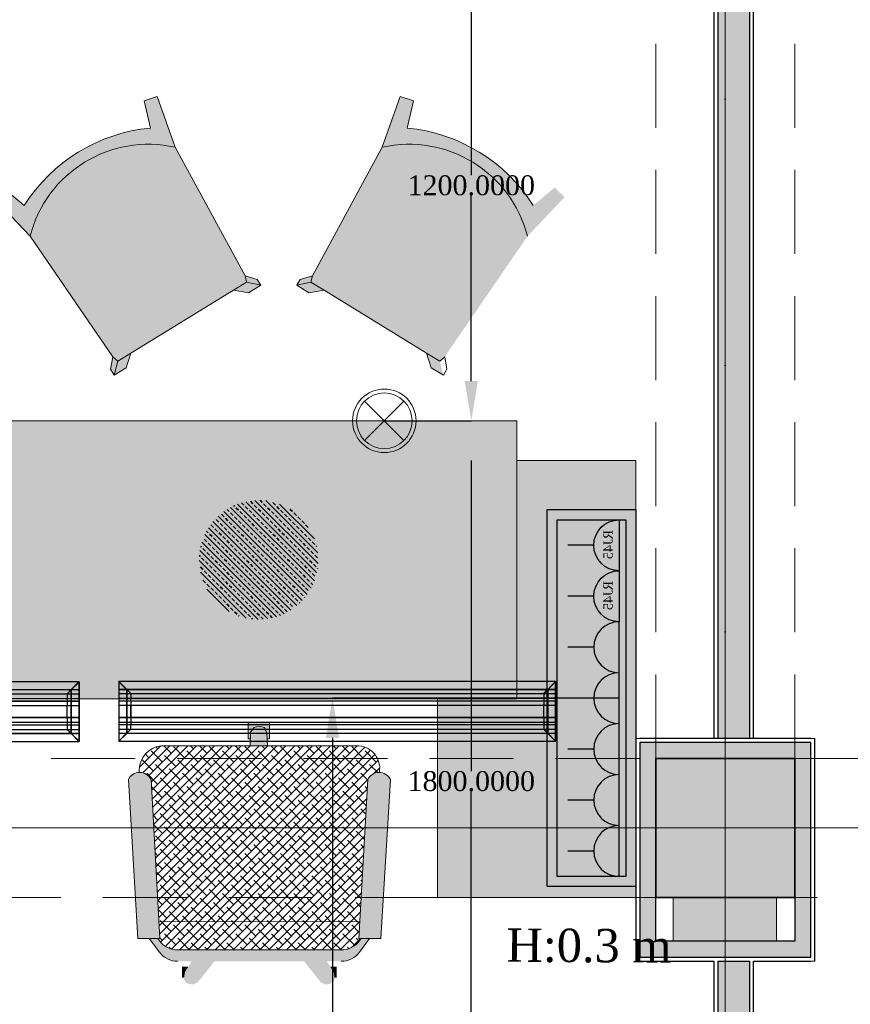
# Model space of a CAD drawing. Header units: millimetres. Extents: x 0 to 88385, y 0 to 41127.
# Tile 118 of 244: x 71455 to 73546, y 14219 to 16698. Entities that reach past the tile are written whole.
import ezdxf
from ezdxf.enums import TextEntityAlignment as Align

# ---------------------------------------------------------------- set-up
doc = ezdxf.new("R2010")
doc.units = ezdxf.units.MM
doc.header["$MEASUREMENT"] = 0
doc.linetypes.add('Dot & Dashed', pattern=[670.277762, 317.5, -176.388889, 0, -176.388874])
doc.linetypes.add('Hidden', pattern=[317.5, 211.666667, -105.833333])
for name, color, linetype in [('- განათება', 7, 'Continuous'), ('- მექანიკური ნაწილი', 7, 'Continuous'), ('- საშტეფცელო როზეტები', 7, 'Continuous'), ('Edges', 7, 'Continuous'), ('New_Structural - Bearing', 7, 'Continuous'), ('Structural - Bearing', 7, 'Continuous'), ('Structural - Grid', 7, 'Continuous')]:
    doc.layers.add(name, color=color, linetype=linetype)
for name, color, linetype, lineweight, true_color in [('New_2D Drafting - General_Pen_No__102', 7, 'Continuous', 13, 0xcccccc), ('New_2D Drafting - General_Pen_No__154', 7, 'Continuous', 20, 0xbd8b17), ('New_2D Drafting - General_Pen_No__161', 7, 'Continuous', 13, 0x6a6a6a), ('New_2D Drafting - General_Pen_No__5', 7, 'Continuous', 25, 0x40a5ff), ('New_2D Drafting - General_Pen_No__62', 7, 'Continuous', 20, 0xaaaaaa), ('New_2D Drafting - General_Pen_No__81', 7, 'Continuous', 20, 0x6a6a6a), ('New_2D Drafting - General_Pen_No__82', 7, 'Continuous', 20, 0xaaaaaa), ('New_Interior - Lamp_Pen_No__77', 7, 'Continuous', 20, 0xffeb28), ('New_Structural - Bearing_Pen_No__255', 7, 'Continuous', 13, 0xe8e8e8), ('New_Structural - Bearing_Pen_No__5', 7, 'Continuous', 25, 0x40a5ff), ('New_Structural - Bearing_Pen_No__57', 7, 'Continuous', 25, 0xdcd214), ('Structural - Bearing_Pen_No__161', 7, 'Continuous', 13, 0x6a6a6a), ('Structural - Bearing_Pen_No__28', 7, 'Continuous', 35, 0xa80f02), ('Structural - Bearing_Pen_No__81', 7, 'Continuous', 20, 0x6a6a6a), ('Structural - Grid_Pen_No__81', 7, 'Continuous', 20, 0x6a6a6a)]:
    doc.layers.add(name, color=color, linetype=linetype, lineweight=lineweight, true_color=true_color)
for name, color, linetype, lineweight in [('New_2D Drafting - General_Pen_No__2', 8, 'Continuous', 15), ('New_Structural - Bearing_Pen_No__1', 7, 'Continuous', 13), ('Structural - Bearing_Pen_No__20', 1, 'Continuous', 0)]:
    doc.layers.add(name, color=color, linetype=linetype, lineweight=lineweight)
doc.styles.add('GENERATED_STYLE_2', font='txt')
doc.styles.get("Standard").update_dxf_attribs({"font": 'sylfaen.ttf'})
doc.dimstyles.get("Standard").update_dxf_attribs({"dimtxt": 0.18, "dimasz": 0.18, "dimexe": 0.18, "dimexo": 0.0625, "dimgap": 0.09, "dimtad": 0, "dimtih": 1, "dimtoh": 1, "dimdec": 4, "dimzin": 0, "dimdsep": 46, "dimtxsty": 'Standard', "dimcen": 0.09, "dimadec": 0, "dimazin": 0, "dimtfac": 1, "dimtdec": 4, "dimtofl": 0, "dimtmove": 0, "dimatfit": 3, "dimfxl": 1, "dimtolj": 1, "dimtzin": 0, "dimarcsym": 0})
pattern_1 = [(45, (84240.294, 0), (-11.22532, 11.22532), []), (135, (84240.294, 0), (-33.67596, 11.22532), [39.6875, -23.8125])]

# ---------------------------------------------------------------- blocks, each defined once
blk = doc.blocks.new('Wall_52', base_point=(-10937.5, 20488))
at = {"layer": 'New_Structural - Bearing_Pen_No__57', "linetype": 'Continuous', "lineweight": 25, "true_color": 0xdcd214}
blk.add_hatch(color=52, dxfattribs=at).paths.add_polyline_path([(-10947.5, 14888), (-10947.5, 20438), (-11027.5, 20438), (-11027.5, 14888)])
at = {"layer": 'New_Structural - Bearing_Pen_No__1', "color": 7, "linetype": 'Continuous', "lineweight": 13, "flags": 128}
for points in [[(-11027.5, 14888), (-11037.5, 14888)], [(-10947.5, 14888), (-11027.5, 14888)], [(-10937.5, 14888), (-10947.5, 14888)]]:
    blk.add_lwpolyline(points, dxfattribs=at)
at = {"layer": 'New_Structural - Bearing_Pen_No__5', "color": 161, "linetype": 'Continuous', "lineweight": 25, "true_color": 0x40a5ff}
for p, q in [((-11027.5, 20438), (-11027.5, 14888)), ((-10947.5, 14888), (-10947.5, 20438))]:
    blk.add_line(p, q, dxfattribs=at)
at = {"layer": 'New_Structural - Bearing_Pen_No__5', "color": 161, "linetype": 'Continuous', "lineweight": 25, "true_color": 0x40a5ff, "flags": 128}
for points in [[(-11037.5, 20438), (-11037.5, 14888)], [(-10937.5, 14888), (-10937.5, 20438)]]:
    blk.add_lwpolyline(points, dxfattribs=at)
blk = doc.blocks.new('Wall_95', base_point=(-10833.8, 14838))
at = {"layer": 'New_Structural - Bearing_Pen_No__255', "linetype": 'Continuous', "lineweight": 13, "true_color": 0xe8e8e8}
for points in [[(-10833.8, 14878), (-10833.8, 14838), (-10793.8, 14878)], [(-10833.8, 14838), (-10793.8, 14838), (-10793.8, 14878)], [(-10833.8, 14838), (-10833.8, 14488), (-10793.8, 14488), (-10793.8, 14838)]]:
    blk.add_hatch(color=254, dxfattribs=at).paths.add_polyline_path(points)
at = {"layer": 'New_Structural - Bearing_Pen_No__1', "color": 7, "linetype": 'Continuous', "lineweight": 13, "flags": 128}
blk.add_lwpolyline([(-10783.8, 14888), (-10793.8, 14888)], dxfattribs=at)
at = {"layer": 'New_Structural - Bearing_Pen_No__5', "color": 161, "linetype": 'Continuous', "lineweight": 25, "true_color": 0x40a5ff}
for p, q in [((-10793.8, 14878), (-10833.8, 14878)), ((-10793.8, 14838), (-10793.8, 14878)), ((-10793.8, 14488), (-10793.8, 14838))]:
    blk.add_line(p, q, dxfattribs=at)
at = {"layer": 'New_Structural - Bearing_Pen_No__5', "color": 161, "linetype": 'Continuous', "lineweight": 25, "true_color": 0x40a5ff, "flags": 128}
blk.add_lwpolyline([(-10783.8, 14488), (-10783.8, 14888)], dxfattribs=at)
blk = doc.blocks.new('Wall_96', base_point=(-11183.8, 14488))
at = {"layer": 'New_Structural - Bearing_Pen_No__255', "linetype": 'Continuous', "lineweight": 13, "true_color": 0xe8e8e8}
for points in [[(-11223.8, 14878), (-11183.8, 14838), (-11183.8, 14878)], [(-11223.8, 14838), (-11183.8, 14838), (-11223.8, 14878)], [(-11223.8, 14838), (-11223.8, 14488), (-11183.8, 14488), (-11183.8, 14838)]]:
    blk.add_hatch(color=254, dxfattribs=at).paths.add_polyline_path(points)
at = {"layer": 'New_Structural - Bearing_Pen_No__1', "color": 7, "linetype": 'Continuous', "lineweight": 13, "flags": 128}
blk.add_lwpolyline([(-11233.8, 14888), (-11223.8, 14888)], dxfattribs=at)
at = {"layer": 'New_Structural - Bearing_Pen_No__5', "color": 161, "linetype": 'Continuous', "lineweight": 25, "true_color": 0x40a5ff}
for p, q in [((-11183.8, 14878), (-11223.8, 14878)), ((-11223.8, 14878), (-11223.8, 14838)), ((-11223.8, 14838), (-11223.8, 14488))]:
    blk.add_line(p, q, dxfattribs=at)
at = {"layer": 'New_Structural - Bearing_Pen_No__5', "color": 161, "linetype": 'Continuous', "lineweight": 25, "true_color": 0x40a5ff, "flags": 128}
blk.add_lwpolyline([(-11233.8, 14888), (-11233.8, 14488)], dxfattribs=at)
blk = doc.blocks.new('Wall_97', base_point=(-11183.8, 14838))
at = {"layer": 'New_Structural - Bearing_Pen_No__255', "linetype": 'Continuous', "lineweight": 13, "true_color": 0xe8e8e8}
blk.add_hatch(color=254, dxfattribs=at).paths.add_polyline_path([(-11183.8, 14878), (-11183.8, 14838), (-10833.8, 14838), (-10833.8, 14878)])
at = {"layer": 'New_Structural - Bearing_Pen_No__5', "color": 161, "linetype": 'Continuous', "lineweight": 25, "true_color": 0x40a5ff}
for p, q in [((-11183.8, 14878), (-11223.8, 14878)), ((-10833.8, 14878), (-11183.8, 14878)), ((-10793.8, 14878), (-10833.8, 14878))]:
    blk.add_line(p, q, dxfattribs=at)
at = {"layer": 'New_Structural - Bearing_Pen_No__5', "color": 161, "linetype": 'Continuous', "lineweight": 25, "true_color": 0x40a5ff, "flags": 128}
blk.add_lwpolyline([(-10793.8, 14888), (-11223.8, 14888)], dxfattribs=at)
blk = doc.blocks.new('Wall_251', base_point=(-10833.8, 14488))
at = {"layer": 'New_Structural - Bearing_Pen_No__57', "linetype": 'Continuous', "lineweight": 25, "true_color": 0xdcd214}
for points in [[(-10793.8, 14378), (-10793.8, 14488), (-10833.8, 14488), (-10833.8, 14378)], [(-10833.8, 14378), (-10833.8, 14338), (-10793.8, 14338)], [(-10793.8, 14378), (-10833.8, 14378), (-10793.8, 14338)]]:
    blk.add_hatch(color=52, dxfattribs=at).paths.add_polyline_path(points)
at = {"layer": 'New_Structural - Bearing_Pen_No__1', "color": 7, "linetype": 'Continuous', "lineweight": 13, "flags": 128}
blk.add_lwpolyline([(-10783.8, 14328), (-10793.8, 14328)], dxfattribs=at)
at = {"layer": 'New_Structural - Bearing_Pen_No__5', "color": 161, "linetype": 'Continuous', "lineweight": 25, "true_color": 0x40a5ff}
for p, q in [((-10793.8, 14378), (-10793.8, 14488)), ((-10793.8, 14338), (-10793.8, 14378)), ((-10833.8, 14338), (-10793.8, 14338))]:
    blk.add_line(p, q, dxfattribs=at)
at = {"layer": 'New_Structural - Bearing_Pen_No__5', "color": 161, "linetype": 'Continuous', "lineweight": 25, "true_color": 0x40a5ff, "flags": 128}
for points in [[(-10833.8, 14488), (-10833.8, 14378)], [(-10783.8, 14328), (-10783.8, 14488)]]:
    blk.add_lwpolyline(points, dxfattribs=at)
blk = doc.blocks.new('Wall_252', base_point=(-10833.8, 14378))
at = {"layer": 'New_Structural - Bearing_Pen_No__57', "linetype": 'Continuous', "lineweight": 25, "true_color": 0xdcd214}
for points in [[(-11183.8, 14378), (-11223.8, 14378), (-11223.8, 14338)], [(-11183.8, 14378), (-11223.8, 14338), (-11183.8, 14338)], [(-10833.8, 14378), (-11183.8, 14378), (-11183.8, 14338), (-10833.8, 14338)]]:
    blk.add_hatch(color=52, dxfattribs=at).paths.add_polyline_path(points)
at = {"layer": 'New_Structural - Bearing_Pen_No__1', "color": 7, "linetype": 'Continuous', "lineweight": 13, "flags": 128}
blk.add_lwpolyline([(-11233.8, 14328), (-11233.8, 14338)], dxfattribs=at)
at = {"layer": 'New_Structural - Bearing_Pen_No__5', "color": 161, "linetype": 'Continuous', "lineweight": 25, "true_color": 0x40a5ff}
for p, q in [((-11223.8, 14378), (-11223.8, 14338)), ((-11223.8, 14338), (-11183.8, 14338)), ((-11183.8, 14338), (-10833.8, 14338)), ((-10833.8, 14338), (-10793.8, 14338))]:
    blk.add_line(p, q, dxfattribs=at)
at = {"layer": 'New_Structural - Bearing_Pen_No__5', "color": 161, "linetype": 'Continuous', "lineweight": 25, "true_color": 0x40a5ff, "flags": 128}
for points in [[(-10833.8, 14378), (-11183.8, 14378)], [(-11233.8, 14328), (-11037.5, 14328)], [(-11027.5, 14328), (-10947.5, 14328)], [(-10937.5, 14328), (-10793.8, 14328)]]:
    blk.add_lwpolyline(points, dxfattribs=at)
blk = doc.blocks.new('Wall_253', base_point=(-11183.8, 14378))
at = {"layer": 'New_Structural - Bearing_Pen_No__57', "linetype": 'Continuous', "lineweight": 25, "true_color": 0xdcd214}
blk.add_hatch(color=52, dxfattribs=at).paths.add_polyline_path([(-11223.8, 14488), (-11223.8, 14378), (-11183.8, 14378), (-11183.8, 14488)])
at = {"layer": 'New_Structural - Bearing_Pen_No__5', "color": 161, "linetype": 'Continuous', "lineweight": 25, "true_color": 0x40a5ff}
for p, q in [((-11223.8, 14488), (-11223.8, 14378)), ((-11223.8, 14378), (-11223.8, 14338))]:
    blk.add_line(p, q, dxfattribs=at)
at = {"layer": 'New_Structural - Bearing_Pen_No__5', "color": 161, "linetype": 'Continuous', "lineweight": 25, "true_color": 0x40a5ff, "flags": 128}
for points in [[(-11233.8, 14488), (-11233.8, 14338)], [(-11183.8, 14378), (-11183.8, 14488)]]:
    blk.add_lwpolyline(points, dxfattribs=at)
blk = doc.blocks.new('Wall_254', base_point=(-10937.5, 14378))
at = {"layer": 'New_Structural - Bearing_Pen_No__57', "linetype": 'Continuous', "lineweight": 25, "true_color": 0xdcd214}
blk.add_hatch(color=52, dxfattribs=at).paths.add_polyline_path([(-10947.5, 12953.1), (-10947.5, 14328), (-11027.5, 14328), (-11027.5, 12953.1)])
at = {"layer": 'New_Structural - Bearing_Pen_No__1', "color": 7, "linetype": 'Continuous', "lineweight": 13, "flags": 128}
for points in [[(-10947.5, 14328), (-11027.5, 14328)], [(-11027.5, 12953.1), (-11037.5, 12953.1)], [(-10947.5, 12953.1), (-11027.5, 12953.1)], [(-10937.5, 12953.1), (-10947.5, 12953.1)]]:
    blk.add_lwpolyline(points, dxfattribs=at)
at = {"layer": 'New_Structural - Bearing_Pen_No__5', "color": 161, "linetype": 'Continuous', "lineweight": 25, "true_color": 0x40a5ff}
for p, q in [((-11027.5, 14328), (-11027.5, 12953.1)), ((-10947.5, 12953.1), (-10947.5, 14328))]:
    blk.add_line(p, q, dxfattribs=at)
at = {"layer": 'New_Structural - Bearing_Pen_No__5', "color": 161, "linetype": 'Continuous', "lineweight": 25, "true_color": 0x40a5ff, "flags": 128}
for points in [[(-11037.5, 14328), (-11037.5, 12953.1)], [(-10937.5, 12953.1), (-10937.5, 14328)]]:
    blk.add_lwpolyline(points, dxfattribs=at)
blk = doc.blocks.new('Column_27', base_point=(-11008.8, 14663))
at = {"layer": 'Structural - Bearing_Pen_No__161', "linetype": 'Continuous', "lineweight": 0, "true_color": 0x6a6a6a}
blk.add_hatch(color=251, dxfattribs=at).paths.add_polyline_path([(-10833.8, 14488), (-10833.8, 14838), (-11183.8, 14838), (-11183.8, 14488)])
at = {"layer": 'Structural - Bearing_Pen_No__20', "color": 1, "linetype": 'Continuous', "lineweight": 0}
for p, q in [((-11008.8, 14743), (-11008.8, 14918)), ((-11088.8, 14663), (-11263.8, 14663)), ((-10928.8, 14663), (-10753.8, 14663)), ((-11008.8, 14583), (-11008.8, 14408))]:
    blk.add_line(p, q, dxfattribs=at)
blk.add_point((-11008.8, 14663), dxfattribs=at)
at = {"layer": 'Structural - Bearing_Pen_No__28', "color": 14, "linetype": 'Continuous', "lineweight": 35, "true_color": 0xa80f02, "flags": 128}
blk.add_lwpolyline([(-10833.8, 14488), (-10833.8, 14838), (-11183.8, 14838), (-11183.8, 14488)], close=True, dxfattribs=at)
blk = doc.blocks.new('Standard grid marker')
at = {"layer": 'Structural - Grid_Pen_No__81', "color": 251, "linetype": 'Continuous', "lineweight": 20, "true_color": 0x6a6a6a}
blk.add_line((1000, 0), (51328.1, 0), dxfattribs=at)
at = {"layer": 'Structural - Grid_Pen_No__81', "color": 251, "lineweight": 20, "true_color": 0x6a6a6a, "style": 'GENERATED_STYLE_2'}
for tag, p in [('AC_MarkerText_1_0', (-100, -144)), ('AC_MarkerText_1_1', (52428.1, -144))]:
    blk.add_attdef(tag, text='', height=100, rotation=180, dxfattribs=at).set_placement(p, align=Align.TOP_CENTER)
blk = doc.blocks.new('Standard grid marker_2')
at = {"layer": 'Structural - Grid_Pen_No__81', "color": 251, "linetype": 'Continuous', "lineweight": 20, "true_color": 0x6a6a6a}
blk.add_line((1000, 0), (27734.9, 0), dxfattribs=at)
at = {"layer": 'Structural - Grid_Pen_No__81', "color": 251, "lineweight": 20, "true_color": 0x6a6a6a, "style": 'GENERATED_STYLE_2'}
for tag, p in [('AC_MarkerText_1_0', (-1.5, -46.7)), ('AC_MarkerText_1_1', (28933.4, -46.7))]:
    blk.add_attdef(tag, text='', height=100, rotation=270, dxfattribs=at).set_placement(p, align=Align.TOP_CENTER)
blk = doc.blocks.new('Beam_3', base_point=(-11008.8, 14663))
at = {"layer": 'Structural - Bearing_Pen_No__81', "color": 251, "linetype": 'Dot & Dashed', "lineweight": 20, "true_color": 0x6a6a6a}
blk.add_line((-11008.8, 14663), (-11008.8, 39096.2), dxfattribs=at)
at = {"layer": 'Structural - Bearing_Pen_No__81', "color": 251, "linetype": 'Hidden', "lineweight": 20, "true_color": 0x6a6a6a}
for p, q in [((-11183.8, 14838), (-11183.8, 20488)), ((-10833.8, 14838), (-10833.8, 20488))]:
    blk.add_line(p, q, dxfattribs=at)
blk = doc.blocks.new('Beam_10', base_point=(-47008.8, 14663))
at = {"layer": 'Structural - Bearing_Pen_No__81', "color": 251, "linetype": 'Hidden', "lineweight": 20, "true_color": 0x6a6a6a}
for p, q in [((-16833.8, 14838), (-11183.8, 14838)), ((-10833.8, 14838), (-5183.8, 14838)), ((-47183.8, 14488), (1166.2, 14488))]:
    blk.add_line(p, q, dxfattribs=at)
at = {"layer": 'Structural - Bearing_Pen_No__81', "color": 251, "linetype": 'Dot & Dashed', "lineweight": 20, "true_color": 0x6a6a6a}
blk.add_line((-47008.8, 14663), (991.2, 14663), dxfattribs=at)
blk = doc.blocks.new('- საშტეფცელო როზეტი IP22')
at = {"layer": '- საშტეფცელო როზეტები', "color": 5}
for p, q in [((8536.7, 3822.7), (8536.7, 3888.1)), ((8472.6, 3758.6), (8600.9, 3758.6))]:
    blk.add_line(p, q, dxfattribs=at)
blk.add_arc((8536.7, 3758.6), 64.1, 0, 180, dxfattribs=at)
blk = doc.blocks.new('socket')
at = {"layer": '- საშტეფცელო როზეტები', "color": 5}
for p, q in [((0, 64.1), (0, 129.5)), ((-64.1, 0), (64.1, 0))]:
    blk.add_line(p, q, dxfattribs=at)
blk.add_arc((0, 0), 64.1, 0, 180, dxfattribs=at)
at = {"layer": '- საშტეფცელო როზეტები', "color": 1, "insert": (-38.6, 40.2), "char_height": 23.657, "attachment_point": 1}
blk.add_mtext_dynamic_manual_height_columns('{\\fSylfaen|b0|i0|c0|p18;RJ45}', width=4.298, gutter_width=0.0538, heights=[0], dxfattribs=at)
blk = doc.blocks.new('lineardiffplan')
at = {"layer": 'Edges'}
for p, q in [((392.8, 274.9), (392.8, 274.6)), ((393.1, 274.9), (392.8, 274.9)), ((422.8, 244.9), (392.8, 274.9)), ((392.8, 274.6), (392.9, 274.5)), ((392.9, 125.2), (392.9, 274.5)), ((412.4, 255), (392.9, 274.5)), ((393.1, 274.9), (393.2, 274.8)), ((393.2, 274.8), (412.7, 255.3)), ((1462.8, 244.9), (1492.8, 274.9)), ((1472.9, 255.3), (1492.4, 274.8)), ((1473.2, 254.9), (1492.8, 274.5)), ((1492.4, 274.8), (1492.5, 274.9)), ((1492.8, 274.9), (1492.5, 274.9)), ((1492.8, 274.5), (1492.8, 274.9)), ((1492.8, 274.5), (1492.8, 274.5)), ((1492.8, 125.4), (1492.8, 274.5)), ((1492.8, 255.3), (392.9, 255.3)), ((392.9, 254.9), (1492.8, 254.9)), ((412.4, 144.7), (412.4, 255)), ((412.8, 254.6), (412.4, 255)), ((412.7, 255.3), (413.1, 254.9)), ((412.8, 145.1), (412.8, 254.6)), ((412.8, 254.6), (422.8, 244.6)), ((413.1, 254.9), (423.1, 244.9)), ((1472.5, 254.9), (1462.5, 244.9)), ((1462.9, 244.6), (1472.8, 254.5)), ((1472.9, 255.3), (1472.5, 254.9)), ((1472.8, 254.5), (1473.2, 254.9)), ((1472.8, 254.5), (1472.8, 145.3)), ((1473.2, 144.9), (1473.2, 254.9)), ((392.9, 244.9), (1492.8, 244.9)), ((392.9, 233.2), (1492.8, 233.2)), ((392.9, 233), (1492.8, 233)), ((392.9, 226.8), (1492.8, 226.8)), ((392.9, 226.5), (1492.8, 226.5)), ((422.8, 244.6), (422.8, 244.9)), ((422.8, 244.9), (423.1, 244.9)), ((422.8, 244.6), (422.8, 244.6)), ((422.8, 244.6), (422.8, 233.2)), ((422.8, 233), (422.8, 233.2)), ((422.8, 226.8), (422.8, 233)), ((422.8, 226.5), (422.8, 226.8)), ((422.8, 214.9), (422.8, 226.5)), ((423.1, 244.9), (423.1, 244.9)), ((1462.5, 244.9), (1462.5, 244.9)), ((1462.5, 244.9), (1462.8, 244.9)), ((1462.8, 244.9), (1462.9, 244.6)), ((1462.8, 244.5), (1462.9, 244.6)), ((1462.8, 233.2), (1462.8, 244.5)), ((1462.8, 233), (1462.8, 233.2)), ((1462.8, 226.8), (1462.8, 233)), ((1462.8, 226.5), (1462.8, 226.8)), ((1462.8, 214.9), (1462.8, 226.5)), ((392.9, 214.9), (1492.8, 214.9)), ((1492.8, 214.8), (392.9, 214.8)), ((422.4, 214.9), (422.3, 214.9)), ((422.8, 214.9), (422.4, 214.9)), ((422.8, 184.9), (422.8, 214.9)), ((423.2, 214.9), (422.8, 214.9)), ((423.2, 214.8), (422.8, 214.9)), ((423.2, 214.8), (423.2, 214.9)), ((423.2, 214.8), (423.2, 184.9)), ((1462.8, 214.9), (1462.4, 214.9)), ((1462.4, 214.9), (1462.4, 214.8)), ((1462.8, 214.9), (1462.4, 214.8)), ((1462.4, 184.9), (1462.4, 214.8)), ((1462.8, 214.9), (1462.8, 184.9)), ((1462.8, 214.9), (1463.2, 214.9)), ((1463.2, 214.9), (1463.3, 214.9)), ((1492.8, 184.9), (392.9, 184.9)), ((422.4, 184.9), (422.3, 184.9)), ((422.8, 184.9), (422.4, 184.9)), ((422.8, 184.9), (423.2, 184.9)), ((422.8, 173.2), (422.8, 184.9)), ((1462.4, 184.9), (1462.8, 184.9)), ((1462.8, 173.2), (1462.8, 184.9)), ((1463.2, 184.9), (1462.8, 184.9)), ((1463.2, 184.9), (1463.3, 184.9)), ((392.8, 124.9), (422.8, 154.9)), ((392.9, 173.2), (1492.8, 173.2)), ((392.9, 173), (1492.8, 173)), ((392.9, 166.8), (1492.8, 166.8)), ((392.9, 166.5), (1492.8, 166.5)), ((392.9, 154.9), (1492.8, 154.9)), ((412.8, 145.1), (422.8, 155.1)), ((423.1, 154.8), (413.1, 144.9)), ((422.8, 173), (422.8, 173.2)), ((422.8, 173), (422.8, 166.8)), ((422.8, 166.5), (422.8, 166.8)), ((422.8, 155.1), (422.8, 166.5)), ((422.8, 154.9), (422.8, 155.1)), ((422.8, 155.1), (422.8, 155.1)), ((423.1, 154.8), (422.8, 154.9)), ((423.1, 154.8), (423.1, 154.9)), ((1462.5, 154.8), (1462.4, 154.9)), ((1462.8, 154.9), (1462.5, 154.8)), ((1462.5, 154.8), (1472.4, 144.9)), ((1462.8, 173), (1462.8, 173.2)), ((1462.8, 166.8), (1462.8, 173)), ((1462.8, 166.5), (1462.8, 166.8)), ((1462.8, 155.3), (1462.8, 166.5)), ((1462.9, 155.2), (1462.8, 155.3)), ((1462.9, 155.2), (1462.8, 154.9)), ((1462.8, 154.9), (1492.8, 124.9)), ((1472.8, 145.3), (1462.9, 155.2)), ((392.9, 125.2), (392.8, 125.1)), ((392.8, 125.1), (392.8, 124.9)), ((392.8, 124.9), (393.1, 124.9)), ((1492.8, 144.9), (392.9, 144.9)), ((392.9, 125.2), (412.4, 144.7)), ((392.9, 144.5), (1492.8, 144.5)), ((393.2, 124.9), (393.1, 124.9)), ((412.7, 144.5), (393.2, 124.9)), ((412.8, 145.1), (412.4, 144.7)), ((412.7, 144.5), (413.1, 144.9)), ((1472.4, 144.9), (1472.8, 144.5)), ((1473.2, 144.9), (1472.8, 145.3)), ((1472.8, 144.5), (1492.4, 124.9)), ((1473.2, 144.9), (1492.8, 125.4)), ((1492.4, 124.9), (1492.8, 124.9)), ((1492.4, 124.9), (1492.4, 124.9)), ((1492.8, 125.3), (1492.8, 125.4)), ((1492.8, 124.9), (1492.8, 125.3))]:
    blk.add_line(p, q, dxfattribs=at)
blk.add_lwpolyline([(393.2, 274.8), (1492.8, 274.8), (1492.8, 124.9), (393.2, 124.9)], close=True, dxfattribs=at)
blk = doc.blocks.new('Recessed Spot')
at = {"layer": 'New_Interior - Lamp_Pen_No__77', "color": 2, "linetype": 'Continuous', "lineweight": 20, "true_color": 0xffeb28}
for q in [(-49.5, 49.5), (49.5, 49.5), (-49.5, -49.5), (49.5, -49.5)]:
    blk.add_line((0, 0), q, dxfattribs=at)
at = {"layer": 'New_Interior - Lamp_Pen_No__77', "color": 2, "linetype": 'Continuous', "lineweight": 20, "true_color": 0xffeb28, "flags": 128}
blk.add_lwpolyline([(80, 0, 1), (-80, 0, 1)], format="xyb", close=True, dxfattribs=at)
at = {"layer": 'New_Interior - Lamp_Pen_No__77', "color": 2, "linetype": 'Continuous', "lineweight": 20, "true_color": 0xffeb28}
blk.add_circle((0, 0), 70, dxfattribs=at)
blk = doc.blocks.new('*D560')
at = {"layer": '- საშტეფცელო როზეტები', "color": 0, "lineweight": -2, "transparency": 16777216}
for p, q in [((72964.1, 14989.8), (72242.1, 14989.8)), ((72242.2, 14889.8), (72242.2, 14180.2)), ((72242.2, 13053.1), (72242.2, 14128.8)), ((73156.2, 12953.1), (72242.1, 12953.1))]:
    blk.add_line(p, q, dxfattribs=at)
at = {"layer": '- საშტეფცელო როზეტები', "color": 0, "transparency": 16777216}
for points in [[(72225.6, 14889.8), (72258.9, 14889.8), (72242.2, 14989.8)], [(72225.6, 13053.1), (72258.9, 13053.1), (72242.2, 12953.1)]]:
    blk.add_solid(points, dxfattribs=at)
at = {"layer": 'Defpoints', "color": 0, "transparency": 16777216}
for p in [(72242.2, 14989.8), (72964.2, 14989.8), (73156.2, 12953.1)]:
    blk.add_point(p, dxfattribs=at)
at = {"layer": '- საშტეფცელო როზეტები', "color": 0, "transparency": 16777216, "insert": (72242.2, 14154.5), "char_height": 50, "attachment_point": 5}
blk.add_mtext('\\A1;{\\fSylfaen|b0|i0|c0|p18;2036.6974}', dxfattribs=at)
blk = doc.blocks.new('*D969')
at = {"layer": '- განათება', "color": 0, "lineweight": -2, "transparency": 16777216}
for p, q in [((72372.9, 15688), (72592, 15688)), ((72591.8, 15588), (72591.8, 14806.1)), ((72591.8, 13988), (72591.8, 14754.8)), ((72372.9, 13888), (72592, 13888))]:
    blk.add_line(p, q, dxfattribs=at)
at = {"layer": '- განათება', "color": 0, "transparency": 16777216}
for points in [[(72575.1, 15588), (72608.5, 15588), (72591.8, 15688)], [(72575.1, 13988), (72608.5, 13988), (72591.8, 13888)]]:
    blk.add_solid(points, dxfattribs=at)
at = {"layer": 'Defpoints', "color": 0, "transparency": 16777216}
for p in [(72372.8, 15688), (72372.8, 13888), (72591.8, 13888)]:
    blk.add_point(p, dxfattribs=at)
at = {"layer": '- განათება', "color": 0, "transparency": 16777216, "insert": (72591.8, 14780.4), "char_height": 50, "attachment_point": 5}
blk.add_mtext('\\A1;{\\fSylfaen|b0|i0|c0|p18;1800.0000}', dxfattribs=at)
blk = doc.blocks.new('*D956')
at = {"layer": '- განათება', "color": 0, "lineweight": -2, "transparency": 16777216}
for p, q in [((72372.9, 16888), (72592, 16888)), ((72591.8, 16788), (72591.8, 16306.1)), ((72591.8, 15788), (72591.8, 16254.8)), ((72372.9, 15688), (72592, 15688))]:
    blk.add_line(p, q, dxfattribs=at)
at = {"layer": '- განათება', "color": 0, "transparency": 16777216}
for points in [[(72575.1, 16788), (72608.5, 16788), (72591.8, 16888)], [(72575.1, 15788), (72608.5, 15788), (72591.8, 15688)]]:
    blk.add_solid(points, dxfattribs=at)
at = {"layer": 'Defpoints', "color": 0, "transparency": 16777216}
for p in [(72372.8, 16888), (72372.8, 15688), (72591.8, 15688)]:
    blk.add_point(p, dxfattribs=at)
at = {"layer": '- განათება', "color": 0, "transparency": 16777216, "insert": (72591.8, 16280.4), "char_height": 50, "attachment_point": 5}
blk.add_mtext('\\A1;{\\fSylfaen|b0|i0|c0|p18;1200.0000}', dxfattribs=at)

msp = doc.modelspace()

# ---------------------------------------------------------------- hatches: boundary and pattern name
at = {"layer": '- განათება', "linetype": 'Continuous', "lineweight": 35}
h = msp.add_hatch(dxfattribs=at)
h.set_pattern_fill('ANSI33', color=30, style=0, pattern_type=2)
h.set_pattern_definition([(135, (3744511.685, 2300512.415), (13.25825215, 13.25825215), []), (135, (3744498.426, 2300512.415), (13.25825215, 13.25825215), [9.375, -4.6875])])
h.paths.add_polyline_path([(72206.5059, 15337.98097, -1), (71906.5059, 15337.98097, -1)])
at = {"layer": 'New_2D Drafting - General_Pen_No__102', "linetype": 'Continuous', "lineweight": 13, "true_color": 0xcccccc}
h = msp.add_hatch(dxfattribs=at)
h.set_pattern_fill('ANSI38', color=254, style=0, pattern_type=2)
h.set_pattern_definition(pattern_1)
h.paths.add_polyline_path([(71755.53292, 14808.2533), (71755.83548, 14802.80946, -0.3008724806), (71785.4195, 14784.5756), (71805.27425, 14427.19189), (72311.26585, 14426.95034), (72331.13402, 14784.5774, -0.3008761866), (72360.71848, 14802.81124), (72361.10205, 14809.71525, 0.4305604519), (72304.04714, 14870.0272), (71811.88718, 14870.0272, 0.3820752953)])
h = msp.add_hatch(dxfattribs=at)
h.set_pattern_fill('ANSI38', color=254, style=0, pattern_type=2)
h.set_pattern_definition(pattern_1)
h.paths.add_polyline_path([(71807.65653, 14384.31109), (71802.10147, 14384.31109), (71806.38509, 14378.59903, 0.2381735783), (71852.55393, 14355.74148), (72264.45282, 14355.74148, 0.2360732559), (72310.16779, 14378.59954), (72314.45282, 14384.31292), (72308.89711, 14384.31291), (72311.26585, 14426.95034), (71805.27425, 14427.19189)])
at = {"layer": 'New_2D Drafting - General_Pen_No__154', "linetype": 'Continuous', "lineweight": 20, "true_color": 0xbd8b17}
msp.add_hatch(color=42, dxfattribs=at).paths.add_polyline_path([(72506.5059, 14987.98097), (72506.5059, 14487.98097), (73006.5059, 14487.98097), (73006.5059, 15587.98097), (72706.5059, 15587.98097), (72706.5059, 14987.98097)])
at = {"layer": 'New_2D Drafting - General_Pen_No__5', "linetype": 'Continuous', "lineweight": 0, "true_color": 0x10293f}
msp.add_hatch(color=158, dxfattribs=at).paths.add_polyline_path([(73100.23533, 14487.98097), (73100.23533, 14377.98097), (73360.23533, 14377.98097), (73360.23533, 14487.98097)])
at = {"layer": 'New_2D Drafting - General_Pen_No__81', "linetype": 'Continuous', "lineweight": 0, "true_color": 0x1a1a1a}
for points in [[(71480.78424, 16152.4552), (71387.3593, 16251.11508), (71412.09186, 16275.33363), (71466.05957, 16230.13799, -0.2330269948), (71783.85354, 16424.87211), (71768.08798, 16493.47682), (71800.89574, 16504.51716), (71846.38228, 16376.48214, 0.4066685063)], [(72733.19677, 16152.4552), (72826.62171, 16251.11508), (72801.88914, 16275.33363), (72747.92143, 16230.13799, 0.2330269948), (72430.12746, 16424.87211), (72445.89302, 16493.47682), (72413.08527, 16504.51716), (72367.59872, 16376.48214, -0.4066685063)], [(72022.10186, 16053.06249), (72026.07526, 16037.03105), (71701.6437, 15838.22962), (71689.16397, 15849.04866), (71480.78424, 16152.4552, -0.4066685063), (71846.38228, 16376.48214)], [(72191.87915, 16053.06249), (72187.90574, 16037.03105), (72512.33731, 15838.22962), (72524.81704, 15849.04866), (72733.19677, 16152.4552, 0.4066685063), (72367.59872, 16376.48214)], [(72026.07526, 16037.03105), (72022.10186, 16053.06249), (72052.6662, 16043.9087), (72061.7018, 16029.16314)], [(72187.90574, 16037.03105), (72191.87915, 16053.06249), (72161.31481, 16043.9087), (72152.2792, 16029.16314)], [(71992.87737, 16016.68843), (72026.07526, 16037.03105), (72061.7018, 16029.16314), (72031.13806, 16010.43464)], [(72221.10363, 16016.68843), (72187.90574, 16037.03105), (72152.2792, 16029.16314), (72182.84295, 16010.43464)], [(71689.16397, 15849.04866), (71701.6437, 15838.22962), (71692.47828, 15802.91462), (71683.44267, 15817.66017)], [(71701.6437, 15838.22962), (71734.84159, 15858.57224), (71723.04202, 15821.64312), (71692.47828, 15802.91462)], [(72512.33731, 15838.22962), (72479.13942, 15858.57224), (72490.93898, 15821.64312), (72521.50273, 15802.91462)]]:
    msp.add_hatch(color=250, dxfattribs=at).paths.add_polyline_path(points)
at = {"layer": 'New_2D Drafting - General_Pen_No__81', "linetype": 'Continuous', "lineweight": 20, "true_color": 0x6a6a6a}
for points in [[(72029.56949, 14887.46625), (72035.37215, 14887.46625), (72036.04828, 14904.36952), (72044.81583, 14916.05959), (72056.5059, 14918.98211), (72071.11848, 14916.05959), (72076.96352, 14901.44701), (72077.54605, 14887.46625), (72083.44232, 14887.46625), (72083.44232, 14928.59862), (72029.56949, 14928.59862)], [(72036.04828, 14904.36952), (72034.67459, 14870.0272), (72078.27268, 14870.0272), (72076.96352, 14901.44701), (72071.11848, 14916.05959), (72056.5059, 14918.98211), (72044.81583, 14916.05959)], [(71752.10102, 14384.31109), (71807.65653, 14384.31109), (71785.4195, 14784.5756, 0.6387631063), (71728.27667, 14784.57516)], [(72308.89711, 14384.31291), (72364.45282, 14384.31294), (72388.27686, 14784.57695, 0.6387631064), (72331.13402, 14784.5774)], [(71802.10147, 14384.31109), (71780.67245, 14384.31109), (71806.38646, 14350.02577, 0.2381394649), (71852.54884, 14327.17002), (72264.45283, 14327.17006, 0.2360689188), (72310.16724, 14350.02737), (72335.88138, 14384.31293), (72314.45282, 14384.31292), (72310.16779, 14378.59954, -0.2360732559), (72264.45282, 14355.74148), (71851.6481, 14355.74148, -0.2339896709), (71806.38509, 14378.59903)], [(71863.44779, 14286.13373), (71868.57652, 14286.13373), (71871.01195, 14300.74631), (71879.52163, 14313.89763), (71863.44779, 14313.89763)], [(71868.08943, 14283.21121), (71871.01195, 14277.36617), (71876.85698, 14271.52114), (71891.46956, 14268.59862), (71903.15963, 14274.44366), (71945.34073, 14327.17003), (71888.10964, 14327.17002), (71871.01195, 14300.74631)], [(72212.9464, 14274.44366), (72224.63647, 14268.59862), (72239.24905, 14271.52114), (72245.09408, 14277.36617), (72248.0166, 14283.21121), (72245.09408, 14300.74631), (72227.99635, 14327.17008), (72170.76527, 14327.17007)], [(72245.09408, 14300.74631), (72247.52952, 14286.13373), (72252.65825, 14286.13373), (72252.65825, 14313.89763), (72236.5844, 14313.89763)]]:
    msp.add_hatch(color=251, dxfattribs=at).paths.add_polyline_path(points)
at = {"layer": 'New_2D Drafting - General_Pen_No__82', "linetype": 'Continuous', "lineweight": 20, "true_color": 0xaaaaaa}
msp.add_hatch(color=253, dxfattribs=at).paths.add_polyline_path([(71406.5059, 14987.98097), (72706.5059, 14987.98097), (72706.5059, 15687.98098), (71406.5059, 15687.98098)])

# ---------------------------------------------------------------- linework, layer by layer
at = {"layer": '- საშტეფცელო როზეტები', "color": 5}
for points in [[(72782.56759, 14515.12766), (72782.56759, 15464.37747), (73006.5059, 15464.37747), (73006.5059, 14515.12766)], [(72808.25817, 14540.81823), (72808.25817, 15438.6869), (72980.81532, 15438.6869), (72980.81532, 14540.81823)]]:
    msp.add_lwpolyline(points, close=True, dxfattribs=at)
at = {"layer": 'New_2D Drafting - General_Pen_No__161', "color": 251, "linetype": 'Continuous', "lineweight": 13, "true_color": 0x6a6a6a, "flags": 128}
for points in [[(71783.85354, 16424.87211, 0.2330269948), (71466.05957, 16230.13799)], [(72430.12746, 16424.87211, -0.2330269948), (72747.92143, 16230.13799)], [(71846.38228, 16376.48214, 0.4066685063), (71480.78424, 16152.4552)], [(72367.59872, 16376.48214, -0.4066685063), (72733.19677, 16152.4552)]]:
    msp.add_lwpolyline(points, format="xyb", dxfattribs=at)
for points in [[(72022.10186, 16053.06249), (71846.38228, 16376.48214)], [(72191.87915, 16053.06249), (72367.59872, 16376.48214)], [(71480.78424, 16152.4552), (71387.3593, 16251.11508), (71412.09186, 16275.33363), (71466.05957, 16230.13799)], [(71689.16397, 15849.04866), (71480.78424, 16152.4552)], [(72022.10186, 16053.06249), (72026.07526, 16037.03105), (71992.87737, 16016.68843), (71734.84159, 15858.57224), (71701.6437, 15838.22962), (71689.16397, 15849.04866)], [(72022.10186, 16053.06249), (72052.6662, 16043.9087), (72061.7018, 16029.16314), (72031.13806, 16010.43464), (71992.87737, 16016.68843)], [(72191.87915, 16053.06249), (72161.31481, 16043.9087), (72152.2792, 16029.16314), (72182.84295, 16010.43464), (72221.10363, 16016.68843)], [(72191.87915, 16053.06249), (72187.90574, 16037.03105), (72221.10363, 16016.68843), (72479.13942, 15858.57224), (72512.33731, 15838.22962), (72524.81704, 15849.04866)], [(72061.7018, 16029.16314), (72026.07526, 16037.03105)], [(72152.2792, 16029.16314), (72187.90574, 16037.03105)], [(71689.16397, 15849.04866), (71683.44267, 15817.66017), (71692.47828, 15802.91462), (71723.04202, 15821.64312), (71734.84159, 15858.57224)], [(72524.81704, 15849.04866), (72530.53834, 15817.66017), (72521.50273, 15802.91462), (72490.93898, 15821.64312), (72479.13942, 15858.57224)], [(71692.47828, 15802.91462), (71701.6437, 15838.22962)]]:
    msp.add_lwpolyline(points, dxfattribs=at)
at = {"layer": 'New_2D Drafting - General_Pen_No__2', "color": 8, "linetype": 'Continuous', "lineweight": 15, "flags": 128}
msp.add_lwpolyline([(73100.23533, 14487.98097), (73100.23533, 14377.98097), (73360.23533, 14377.98097), (73360.23533, 14487.98097)], close=True, dxfattribs=at)
at = {"layer": 'New_2D Drafting - General_Pen_No__62', "color": 253, "linetype": 'Continuous', "lineweight": 20, "true_color": 0xaaaaaa}
for p, q in [((72029.56949, 14928.59862), (72083.44232, 14928.59862)), ((72029.56949, 14928.59862), (72083.44232, 14928.59862)), ((72029.56949, 14928.38149), (72029.56949, 14887.46625)), ((72029.56949, 14928.38149), (72029.56949, 14887.46625)), ((72083.44232, 14928.38149), (72083.44232, 14887.46625)), ((72083.44232, 14928.38149), (72083.44232, 14887.46625)), ((72034.67459, 14870.0272), (72036.04828, 14904.36952)), ((72034.67459, 14870.0272), (72036.04828, 14904.36952)), ((72036.04828, 14904.36952), (72044.81583, 14916.05959)), ((72036.04828, 14904.36952), (72044.81583, 14916.05959)), ((72044.81583, 14916.05959), (72056.5059, 14918.98211)), ((72044.81583, 14916.05959), (72056.5059, 14918.98211)), ((72056.5059, 14918.98211), (72071.11848, 14916.05959)), ((72056.5059, 14918.98211), (72071.11848, 14916.05959)), ((72071.11848, 14916.05959), (72076.96352, 14901.44701)), ((72071.11848, 14916.05959), (72076.96352, 14901.44701)), ((72076.96352, 14901.44701), (72078.27268, 14870.0272)), ((72076.96352, 14901.44701), (72078.27268, 14870.0272)), ((72029.56949, 14887.46625), (72035.37215, 14887.46625)), ((72029.56949, 14887.46625), (72035.37215, 14887.46625)), ((72083.44232, 14887.46625), (72077.54605, 14887.46625)), ((72083.44232, 14887.46625), (72077.54605, 14887.46625)), ((71811.88718, 14870.0272), (72304.04714, 14870.0272)), ((71811.88718, 14870.0272), (72304.04714, 14870.0272)), ((71755.45179, 14809.71309), (71755.83545, 14802.81)), ((71755.45179, 14809.71309), (71755.83545, 14802.81)), ((72361.10194, 14809.71488), (72360.71851, 14802.8118)), ((72361.10194, 14809.71488), (72360.71851, 14802.8118)), ((71728.27676, 14784.57358), (71752.10102, 14384.31109)), ((71728.27676, 14784.57358), (71752.10102, 14384.31109)), ((71785.41962, 14784.57358), (71807.65653, 14384.31109)), ((71785.41962, 14784.57358), (71807.65653, 14384.31109)), ((72331.13391, 14784.57537), (72308.89711, 14384.31291)), ((72331.13391, 14784.57537), (72308.89711, 14384.31291)), ((72388.27677, 14784.57537), (72364.45282, 14384.31294)), ((72388.27677, 14784.57537), (72364.45282, 14384.31294)), ((72311.26614, 14426.95034), (71805.27425, 14427.19189)), ((72311.26614, 14426.95034), (71805.27425, 14427.19189)), ((71752.10102, 14384.31109), (71807.65653, 14384.31109)), ((71752.10102, 14384.31109), (71807.65653, 14384.31109)), ((71806.38656, 14350.02503), (71780.67245, 14384.31109)), ((71806.38656, 14350.02503), (71780.67245, 14384.31109)), ((71806.38674, 14378.59682), (71802.1012, 14384.31144)), ((71806.38674, 14378.59682), (71802.1012, 14384.31144)), ((72364.45282, 14384.31294), (72308.89711, 14384.31291)), ((72364.45282, 14384.31294), (72308.89711, 14384.31291)), ((72310.16705, 14350.02688), (72335.88139, 14384.31294)), ((72310.16705, 14350.02688), (72335.88139, 14384.31294)), ((72310.16705, 14378.59831), (72314.45282, 14384.31291)), ((72310.16705, 14378.59831), (72314.45282, 14384.31291)), ((72264.45282, 14355.74148), (71851.6481, 14355.74148)), ((72264.45282, 14355.74148), (71851.6481, 14355.74148))]:
    msp.add_line(p, q, dxfattribs=at)
at = {"layer": 'New_2D Drafting - General_Pen_No__62', "color": 253, "linetype": 'Continuous', "lineweight": 20, "true_color": 0xaaaaaa, "flags": 128}
for points in [[(71846.38228, 16376.48214), (71800.89574, 16504.51716), (71768.08798, 16493.47682), (71783.85354, 16424.87211)], [(72367.59872, 16376.48214), (72413.08527, 16504.51716), (72445.89302, 16493.47682), (72430.12746, 16424.87211)], [(72706.5059, 15587.98097), (73006.5059, 15587.98097), (73006.5059, 14487.98097), (72506.5059, 14487.98097), (72506.5059, 14987.98097)]]:
    msp.add_lwpolyline(points, dxfattribs=at)
msp.add_lwpolyline([(71406.5059, 15687.98097), (71406.5059, 14987.98097), (72706.5059, 14987.98097), (72706.5059, 15687.98097)], close=True, dxfattribs=at)
at = {"layer": 'New_2D Drafting - General_Pen_No__62', "color": 253, "linetype": 'Continuous', "lineweight": 20, "true_color": 0xaaaaaa}
for centre, radius, start, end in [((71818.22946, 14807.64935), 62.69945, 95.80560589, 181.0106651), ((71818.22946, 14807.64935), 62.69945, 95.80560589, 181.0106651), ((72304.04714, 14812.88434), 57.14286, 356.82016, 90.000023), ((72304.04714, 14812.88434), 57.14286, 356.82016, 90.000023), ((71756.84819, 14771.33592), 31.48983, 24.862139, 155.137894), ((71756.84819, 14771.33592), 31.48983, 24.862139, 155.137894), ((72359.70534, 14771.33771), 31.48983, 24.862139, 155.137894), ((72359.70534, 14771.33771), 31.48983, 24.862139, 155.137894), ((71852.10102, 14412.88255), 57.14286, 216.869919, 270.000031), ((71852.10102, 14412.88255), 57.14286, 216.869919, 270.000031), ((72264.45282, 14412.88434), 57.14286, 270.000031, 323.130127), ((72264.45282, 14412.88434), 57.14286, 270.000031, 323.130127), ((71852.10102, 14384.31112), 57.14286, 216.869919, 270.000031), ((71852.10102, 14384.31112), 57.14286, 216.869919, 270.000031), ((72264.45282, 14384.31291), 57.14286, 270.000031, 323.130127), ((72264.45282, 14384.31291), 57.14286, 270.000031, 323.130127)]:
    msp.add_arc(centre, radius, start, end, dxfattribs=at)

# ---------------------------------------------------------------- block references
at = {"layer": '- განათება', "color": 2, "linetype": 'Continuous', "lineweight": 20, "true_color": 0xffeb28, "zscale": 1000}
msp.add_blockref('Recessed Spot', (72372.81257, 15687.98097), dxfattribs=at)
at = {"layer": '- მექანიკური ნაწილი', "xscale": -1, "rotation": 180}
for p in [(70111.32105, 15155.67312), (71311.39284, 15156.17795)]:
    msp.add_blockref('lineardiffplan', p, dxfattribs=at)
at = {"layer": '- საშტეფცელო როზეტები', "xscale": -1, "rotation": 90}
for p in [(72964.17105, 15374.55342), (72964.17105, 15246.28647)]:
    msp.add_blockref('socket', p, dxfattribs=at)
at = {"layer": '- საშტეფცელო როზეტები', "rotation": 90}
for p in [(76722.72804, 6581.27792), (76722.72804, 6453.01097), (76722.72804, 6324.74402), (76722.72804, 6196.47706), (76722.72804, 6068.21011)]:
    msp.add_blockref('- საშტეფცელო როზეტი IP22', p, dxfattribs=at)
at = {"layer": 'New_Structural - Bearing', "color": 7, "lineweight": 35}
for name, p in [('Wall_52', (73302.81257, 20487.98097)), ('Wall_96', (73056.5059, 14487.98097)), ('Wall_97', (73056.5059, 14837.98097)), ('Wall_95', (73406.5059, 14837.98097)), ('Wall_253', (73056.5059, 14377.98097)), ('Wall_251', (73406.5059, 14487.98097)), ('Wall_252', (73406.5059, 14377.98097)), ('Wall_254', (73302.81257, 14377.98097))]:
    msp.add_blockref(name, p, dxfattribs=at)
at = {"layer": 'Structural - Bearing', "color": 251, "lineweight": 20, "true_color": 0x6a6a6a}
for name, p in [('Beam_3', (73231.5059, 14662.98097)), ('Beam_10', (37231.5059, 14662.98097))]:
    msp.add_blockref(name, p, dxfattribs=at)
at = {"layer": 'Structural - Bearing', "color": 14, "lineweight": 35, "true_color": 0xa80f02}
msp.add_blockref('Column_27', (73231.5059, 14662.98097), dxfattribs=at)
at = {"layer": 'Structural - Grid', "color": 8, "linetype": 'Continuous', "lineweight": 15, "zscale": 1000}
for name, p, rotation in [('Standard grid marker_2', (73231.5059, 11703.05519), 90), ('Standard grid marker', (88184.57817, 14662.98097), 180)]:
    msp.add_blockref(name, p, dxfattribs=dict(at, rotation=rotation))

# ---------------------------------------------------------------- texts
at = {"layer": '- საშტეფცელო როზეტები', "color": 5, "insert": (73096.33593, 14407.83935), "char_height": 83.964469, "attachment_point": 3, "rotation": 359.68932566}
msp.add_mtext_dynamic_manual_height_columns('H:0.3 m', width=710.9466492, gutter_width=1.70068, heights=[0], dxfattribs=at)

# ---------------------------------------------------------------- dimensions: what is measured, and where the dimension line sits
at = {"layer": '- განათება', "color": 1}
for base, p1, p2, picture, middle in [((72591.80667, 15687.98097), (72372.81257, 16887.98097), (72372.81257, 15687.98097), '*D956', (72591.80667, 16280.41604)), ((72591.80667, 13887.98097), (72372.81257, 15687.98097), (72372.81257, 13887.98097), '*D969', (72591.80667, 14780.41604))]:
    dim = msp.add_linear_dim(base=base, p1=p1, p2=p2, angle=270, text='{\\fSylfaen|b0|i0|c0|p18;<>}', dimstyle='Standard', override={"dimtxt": 50, "dimasz": 100}, dxfattribs=at)
    dim.commit()
    dim.dimension.update_dxf_attribs({"geometry": picture, "text_midpoint": middle, "dimtype": 160})
at = {"layer": '- საშტეფცელო როზეტები', "color": 1}
dim = msp.add_linear_dim(base=(72242.24617, 14989.75257), p1=(73156.24617, 12953.05519), p2=(72964.17105, 14989.75257), angle=90, text='{\\fSylfaen|b0|i0|c0|p18;<>}', dimstyle='Standard', override={"dimtxt": 50, "dimasz": 100}, dxfattribs=at)
dim.commit()
dim.dimension.update_dxf_attribs({"geometry": '*D560', "text_midpoint": (72242.24617, 14154.5), "dimtype": 160})

doc.saveas('drawing.dxf')
